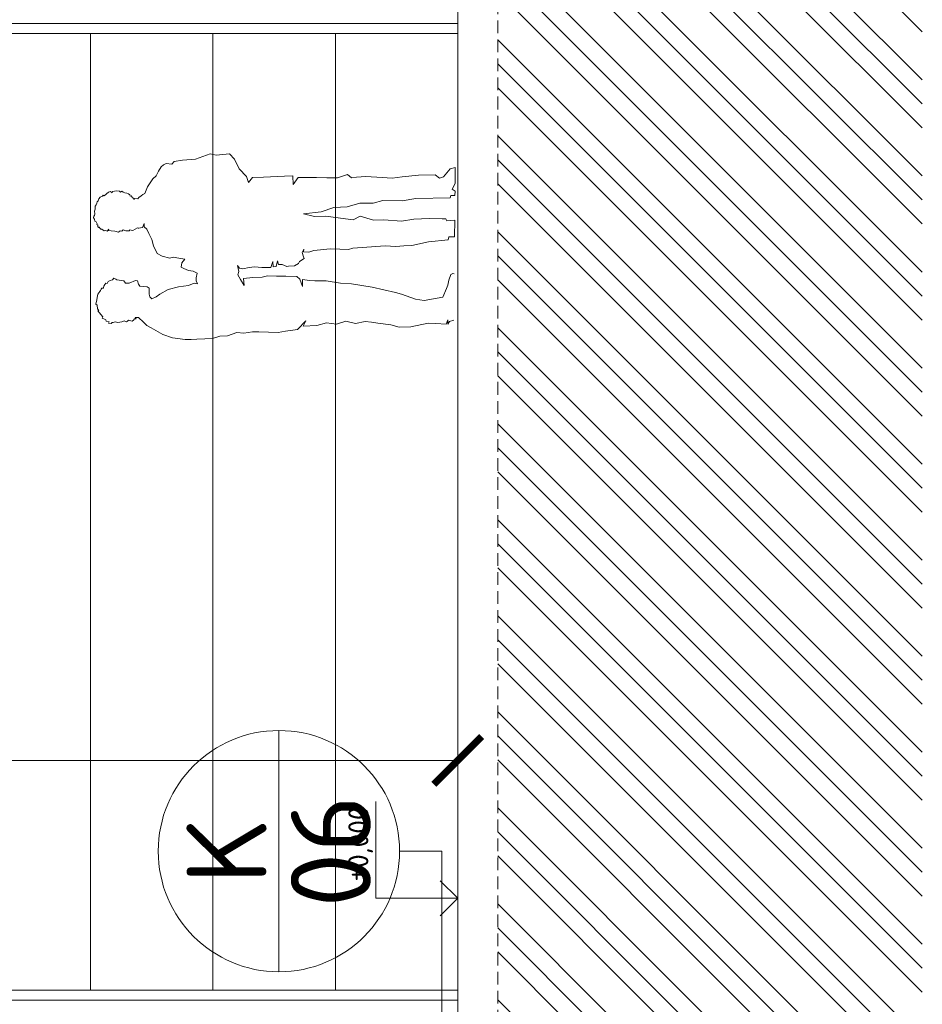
# Model space of a CAD drawing. Header units: millimetres. Extents: x -29085 to 3627694, y -159961 to 2281735.
# Tile 120 of 229: x 130702 to 135219, y 245012 to 249942. Entities that reach past the tile are written whole.
import ezdxf
from ezdxf.enums import TextEntityAlignment as Align

# ---------------------------------------------------------------- set-up
doc = ezdxf.new("R2010")
doc.units = ezdxf.units.MM
doc.linetypes.add('HIDDEN', pattern=[9.525, 6.35, -3.175])
for name, color, linetype, lineweight in [('A99_N_kce-pohl', 1, 'Continuous', 9), ('A99_N_koty-200', 5, 'Continuous', 5), ('A99_N_koty-50-vysk', 160, 'Continuous', 9), ('A99_N_znaceni 200', 5, 'Continuous', 5), ('A99_S_kce-pohl', 7, 'Continuous', 5), ('A99_S_kce-rez-sil', 7, 'Continuous', 15), ('A99_S_sraf', 252, 'Continuous', 9)]:
    doc.layers.add(name, color=color, linetype=linetype, lineweight=lineweight)
doc.styles.add('A99_kota', font='isocpeur.ttf', dxfattribs={"height": 2})
doc.styles.add('A99_popis', font='isocpeur.ttf')
doc.dimstyles.new('A99_kota_200 new', dxfattribs={"dimscale": 200, "dimtxt": 2, "dimasz": 1.2, "dimexe": 0.5, "dimexo": 1.5, "dimgap": 0.3, "dimtad": 1, "dimdec": 0, "dimzin": 3, "dimdsep": 46, "dimtxsty": 'A99_kota', "dimblk": 'ARCHTICK', "dimcen": 2.5, "dimazin": 2, "dimtfac": 0.75, "dimtdec": 0, "dimtmove": 2, "dimatfit": 0, "dimfxl": 4, "dimfxlon": 1, "dimtolj": 1, "dimtzin": 0, "dimlwd": 5, "dimlwe": 5, "dimarcsym": 0})

# ---------------------------------------------------------------- blocks, each defined once
blk = doc.blocks.new('_ArchTick')
at = {"color": 0, "linetype": 'ByBlock', "const_width": 0.15}
blk.add_lwpolyline([(-0.5, -0.5), (0.5, 0.5)], dxfattribs=at)
blk = doc.blocks.new('*D615')
at = {"layer": 'A99_N_koty-200', "color": 0, "linetype": 'Continuous', "lineweight": 5, "transparency": 16777216}
for p, q in [((123124, 245433.3), (123124, 246333.3)), ((132894, 245433.3), (132894, 246333.3)), ((123124, 246233.3), (132894, 246233.3))]:
    blk.add_line(p, q, dxfattribs=at)
at = {"layer": 'Defpoints', "color": 0, "linetype": 'Continuous', "transparency": 16777216}
for p in [(132894, 246233.3), (132894, 244538.3), (123124, 243333.3)]:
    blk.add_point(p, dxfattribs=at)
at = {"layer": 'A99_N_koty-200', "color": 0, "linetype": 'Continuous', "lineweight": 5, "transparency": 16777216, "xscale": 240, "yscale": 240, "zscale": 240, "rotation": 180}
blk.add_blockref('_ArchTick', (123124, 246233.3), dxfattribs=at)
at = {"layer": 'A99_N_koty-200', "color": 0, "linetype": 'Continuous', "lineweight": 5, "transparency": 16777216, "xscale": 240, "yscale": 240, "zscale": 240}
blk.add_blockref('_ArchTick', (132894, 246233.3), dxfattribs=at)
at = {"layer": 'A99_N_koty-200', "color": 0, "linetype": 'Continuous', "transparency": 16777216, "insert": (126286.5, 245955.8), "char_height": 400, "attachment_point": 5, "rotation": 180, "style": 'A99_kota'}
blk.add_mtext('\\A1;9770', dxfattribs=at)
blk = doc.blocks.new('*U37')
at = {"color": 0, "linetype": 'ByBlock', "lineweight": -2}
blk.add_line((-3, 0), (7, 0), dxfattribs=at)
for points in [[(0, 0), (0, 8.2), (0, 8.2), (9.7, 8.2)], [(-1.75, 1.75), (0, 0), (1.75, 1.75)]]:
    blk.add_lwpolyline(points, dxfattribs=at)
at = {"color": 0, "linetype": 'ByBlock', "lineweight": -2, "style": 'A99_kota'}
blk.add_attdef('VYSKA', text='', height=2, dxfattribs=at).set_placement((9.2, 10.95), align=Align.TOP_RIGHT)
blk.add_attdef('POPIS_001', (9.2, 5.7), '', height=2, dxfattribs=at)
blk = doc.blocks.new('*U28')
at = {"color": 0, "linetype": 'ByBlock'}
blk.add_line((-3.02, 0), (3.02, 0), dxfattribs=at)
blk.add_circle((0, 0), 3.02, dxfattribs=at)
at = {"color": 0, "linetype": 'ByBlock', "style": 'A99_popis'}
for tag, p in [('KATEGORIE', (0, 1.31)), ('PRVEK', (0, -1.298))]:
    blk.add_attdef(tag, text='', height=2, dxfattribs=at).set_placement(p, align=Align.MIDDLE_CENTER)
blk = doc.blocks.new('A$C09EE4D6F')
at = {"color": 8, "linetype": 'Continuous', "lineweight": 5}
for p, q in [((316.9, 1455.8), (319.6, 1462.1)), ((319.6, 1462.1), (326.4, 1462.8)), ((326.4, 1462.8), (332.2, 1466.5)), ((332.2, 1466.5), (339, 1465.5)), ((339, 1465.5), (341.5, 1463.1)), ((341.5, 1463.1), (348.8, 1462.5)), ((348.8, 1462.5), (359.3, 1463.5)), ((359.3, 1463.5), (366.9, 1461.8)), ((366.9, 1461.8), (374.7, 1461.7)), ((374.7, 1461.7), (378.9, 1461.6)), ((378.9, 1461.6), (384.8, 1457.2)), ((-73.3, 1414.6), (-69.3, 1424.2)), ((-69.3, 1424.2), (-64.4, 1422.1)), ((-64.4, 1422.1), (-54.2, 1430.7)), ((-54.2, 1430.7), (-48.3, 1435.6)), ((-48.3, 1435.6), (-40.8, 1442)), ((-40.8, 1442), (-38.3, 1439)), ((-38.3, 1439), (-32.2, 1444.1)), ((-32.2, 1444.1), (-18.3, 1445.8)), ((-18.3, 1445.8), (-13.7, 1450.4)), ((-13.7, 1450.4), (3.5, 1447.3)), ((3.5, 1447.3), (13.5, 1445.5)), ((13.5, 1445.5), (26.1, 1443.3)), ((26.1, 1443.3), (36.8, 1436.5)), ((36.8, 1436.5), (41.6, 1433.5)), ((41.6, 1433.5), (46.4, 1430.4)), ((46.4, 1430.4), (51.1, 1427.5)), ((51.1, 1427.5), (51.2, 1421.8)), ((51.2, 1421.8), (54.2, 1421.9)), ((54.2, 1421.9), (59.1, 1419.8)), ((281.2, 1423.3), (283.4, 1426.5)), ((283.1, 1416.8), (281.2, 1423.3)), ((283.4, 1426.5), (285.5, 1429.7)), ((285.5, 1429.7), (287.7, 1432.9)), ((287.1, 1436.8), (289.4, 1439.9)), ((287.7, 1432.9), (287.1, 1436.8)), ((289.4, 1439.9), (295.2, 1444.1)), ((293.8, 1446.1), (298.2, 1449.3)), ((295.2, 1444.1), (293.8, 1446.1)), ((298.2, 1449.3), (303.6, 1449.2)), ((303.6, 1449.2), (306.4, 1453.8)), ((306.4, 1453.8), (309, 1452.3)), ((309, 1452.3), (314.3, 1454.7)), ((314.3, 1454.7), (316.9, 1455.8)), ((384.8, 1457.2), (384.8, 1457.2)), ((384.8, 1457.2), (392, 1455.1)), ((392, 1455.1), (396.8, 1453.7)), ((396.8, 1453.7), (400.3, 1450)), ((400.3, 1450), (409.2, 1447.8)), ((409.2, 1447.8), (416, 1441.6)), ((416, 1441.6), (420.3, 1433.5)), ((420.3, 1433.5), (424.2, 1430.1)), ((424.2, 1430.1), (420.8, 1426.2)), ((420.8, 1426.2), (436.8, 1409.2)), ((-90.7, 1388.3), (-88.3, 1399.2)), ((-86, 1383.5), (-90.7, 1388.3)), ((-88.3, 1399.2), (-83.4, 1395.7)), ((-85.3, 1380.1), (-86, 1383.5)), ((-83.4, 1395.7), (-80.8, 1407.9)), ((-80.8, 1407.9), (-75.5, 1409.5)), ((-75.5, 1409.5), (-73.3, 1414.6)), ((59.1, 1419.8), (65.7, 1416.9)), ((65.7, 1416.9), (70.8, 1411.9)), ((70.8, 1411.9), (70.4, 1407.4)), ((70.4, 1407.4), (78.5, 1403.3)), ((78.5, 1403.3), (82.8, 1395.3)), ((82.8, 1395.3), (85, 1386.5)), ((85, 1386.5), (92.3, 1381)), ((279.4, 1411.1), (283.1, 1416.8)), ((288.7, 1405.1), (279.4, 1411.1)), ((281.1, 1380.4), (281.9, 1395.4)), ((281.9, 1395.4), (282.4, 1405.4)), ((282.4, 1405.4), (288.7, 1405.1)), ((439.6, 1401.1), (434.1, 1394.5)), ((434.1, 1394.5), (439.3, 1393)), ((436.8, 1409.2), (439.6, 1401.1)), ((439.3, 1393), (442.6, 1377.8)), ((-83.5, 1372.2), (-85.3, 1380.1)), ((-85.1, 1361.6), (-83.5, 1372.2)), ((-82.9, 1345.8), (-85.1, 1361.6)), ((-78.7, 1336.4), (-82.9, 1345.8)), ((85.3, 1368.6), (82.4, 1340.6)), ((88.3, 1372.8), (85.3, 1368.6)), ((92.3, 1381), (88.3, 1372.8)), ((277.2, 1365.9), (281.1, 1380.4)), ((282.1, 1359.8), (277.2, 1365.9)), ((281.1, 1352.1), (282.1, 1359.8)), ((287.1, 1346.9), (281.1, 1352.1)), ((283.1, 1336.5), (287.1, 1346.9)), ((434.5, 1343), (433.9, 1335.6)), ((436.9, 1349.9), (434.5, 1343)), ((441.9, 1365.6), (436.8, 1360.4)), ((436.8, 1360.4), (442.1, 1355.2)), ((442.1, 1355.2), (436.9, 1349.9)), ((442.6, 1377.8), (441.9, 1365.6)), ((-82.3, 1326.8), (-78.7, 1336.4)), ((-79.1, 1323), (-82.3, 1326.8)), ((-75.9, 1319.3), (-79.1, 1323)), ((-79, 1304.1), (-76.9, 1314.4)), ((-74.3, 1299.3), (-79, 1304.1)), ((-76.9, 1314.4), (-75.9, 1319.3)), ((82.4, 1340.6), (73.2, 1333.4)), ((73.2, 1333.4), (73.5, 1318.8)), ((73.5, 1318.8), (84.8, 1293.4)), ((283.3, 1322.2), (283.1, 1336.5)), ((286.7, 1321.6), (283.3, 1322.2)), ((284.5, 1308), (285.6, 1314.8)), ((289.8, 1299.2), (284.5, 1308)), ((285.6, 1314.8), (286.7, 1321.6)), ((413.5, 1307.6), (409, 1306.7)), ((409, 1306.7), (412.9, 1304.2)), ((412.9, 1304.2), (412.6, 1290.9)), ((417, 1313.6), (413.5, 1307.6)), ((421.1, 1314.6), (417, 1313.6)), ((423.3, 1318.1), (421.1, 1314.6)), ((426.8, 1322.8), (422.7, 1322.2)), ((422.7, 1322.2), (423.3, 1318.1)), ((431.1, 1328.8), (426.8, 1322.8)), ((433.9, 1335.6), (431.1, 1328.8)), ((-94.9, 1245.1), (-77.2, 1264.4)), ((-77.2, 1264.4), (-69.1, 1273.4)), ((-69.2, 1294.8), (-74.3, 1299.3)), ((-74.3, 1299.3), (-74.3, 1299.3)), ((-69.8, 1288.1), (-69.2, 1294.8)), ((-64.1, 1291.8), (-69.8, 1288.1)), ((-69.1, 1273.4), (-64, 1278.9)), ((-64, 1278.9), (-64.1, 1291.8)), ((62.4, 1275.5), (60.9, 1260.5)), ((69.5, 1281.3), (62.4, 1275.5)), ((82.9, 1285.6), (69.5, 1281.3)), ((84.8, 1293.4), (82.9, 1285.6)), ((295.2, 1290.4), (289.8, 1299.2)), ((290.5, 1253), (299.8, 1263.9)), ((294, 1287.8), (295.2, 1290.4)), ((294.5, 1285.1), (294, 1287.8)), ((296, 1277.6), (294.5, 1285.1)), ((297.5, 1270.2), (296, 1277.6)), ((314, 1264.1), (297.5, 1270.2)), ((299.8, 1263.9), (314, 1264.1)), ((412.6, 1290.9), (417.2, 1287.1)), ((417.2, 1287.1), (424.1, 1278.1)), ((424.1, 1278.1), (429.5, 1271.2)), ((429.5, 1271.2), (433.6, 1263.6)), ((-114.3, 1208.4), (-104.6, 1226.7)), ((-104.6, 1226.7), (-94.9, 1245.1)), ((19.9, 1235.1), (12, 1226.9)), ((12, 1226.9), (20.8, 1210.3)), ((30.6, 1238.4), (19.9, 1235.1)), ((43, 1238.7), (30.6, 1238.4)), ((55.1, 1238.2), (43, 1238.7)), ((59.3, 1246.5), (55.1, 1238.2)), ((60.9, 1260.5), (59.3, 1246.5)), ((224.5, 1224.2), (250, 1231.8)), ((250, 1231.8), (273.6, 1244.2)), ((273.6, 1244.2), (290.5, 1253)), ((433.6, 1263.6), (460.9, 1253)), ((460.9, 1253), (493.6, 1232.9)), ((493.6, 1232.9), (505.3, 1220)), ((-129.5, 1179.4), (-114.3, 1208.4)), ((20.8, 1210.3), (31.7, 1195.7)), ((31.7, 1195.7), (50.2, 1162.7)), ((176, 1157.9), (183.8, 1189.5)), ((183.8, 1189.5), (194.5, 1209.5)), ((194.5, 1209.5), (224.5, 1224.2)), ((505.3, 1220), (524.2, 1211)), ((524.2, 1211), (542.1, 1200.1)), ((542.1, 1200.1), (550.9, 1190.2)), ((550.9, 1190.2), (555.6, 1180.5)), ((-142.3, 1140.4), (-129.5, 1179.4)), ((50.2, 1162.7), (62.6, 1121.1)), ((180.7, 1144.6), (176, 1157.9)), ((555.6, 1180.5), (554.1, 1158)), ((554.1, 1158), (564.5, 1147.8)), ((564.5, 1147.8), (571.2, 1114.8)), ((-148.9, 1090.2), (-142.3, 1140.4)), ((62.6, 1121.1), (65.6, 1101.2)), ((136.7, 1100.4), (141.6, 1111.9)), ((141.6, 1111.9), (159.4, 1109.8)), ((159.4, 1109.8), (173.2, 1098.4)), ((173.2, 1098.4), (176.9, 1121.5)), ((176.9, 1121.5), (180.7, 1144.6)), ((571.2, 1114.8), (575.9, 1062.9)), ((-147.3, 1066.4), (-148.9, 1090.2)), ((-145.7, 1042.7), (-147.3, 1066.4)), ((65.6, 1101.2), (68.6, 1081.2)), ((68.6, 1081.2), (78.5, 1057.8)), ((126.9, 1063.8), (129.2, 1082.8)), ((129.2, 1082.8), (136.7, 1100.4)), ((-143.7, 1011.8), (-145.7, 1042.7)), ((78.5, 1057.8), (75.8, 1045.3)), ((75.8, 1045.3), (87.3, 1050.9)), ((87.3, 1050.9), (100.2, 1051.3)), ((100.2, 1051.3), (118.7, 1046.6)), ((118.7, 1046.6), (126.9, 1063.8)), ((118.7, 1046.6), (118.7, 1046.6)), ((575.9, 1062.9), (598.1, 1005.1)), ((-141.6, 981), (-143.7, 1011.8)), ((598.1, 1005.1), (593.5, 980.3)), ((-132.4, 951.5), (-141.6, 981)), ((-129.7, 920.7), (-132.4, 951.5)), ((593.5, 980.3), (600.2, 927.4)), ((-123.1, 902.2), (-129.7, 920.7)), ((600.2, 927.4), (578.5, 907)), ((-116.6, 883.7), (-123.1, 902.2)), ((-118.2, 855.5), (-116.6, 883.7)), ((96.4, 872.5), (72.9, 857.7)), ((115, 884.2), (96.4, 872.5)), ((128.3, 880.4), (115, 884.2)), ((152.5, 886.8), (128.3, 880.4)), ((140.1, 864.3), (142.4, 877.7)), ((142.4, 877.7), (152.5, 886.8)), ((540.2, 887.6), (510.3, 856.7)), ((578.5, 907), (540.2, 887.6)), ((-112.1, 820.6), (-118.2, 855.5)), ((72.9, 857.7), (100.4, 861.5)), ((100.4, 861.5), (105.5, 824.3)), ((145, 839.1), (140.1, 864.3)), ((149.1, 818.5), (145, 839.1)), ((510.3, 856.7), (486.3, 848.8)), ((486.3, 848.8), (506.3, 833.3)), ((506.3, 833.3), (509.1, 789.5)), ((-112.3, 717.6), (-112.2, 795)), ((-112.2, 795), (-112.1, 820.6)), ((105.5, 824.3), (107.6, 786.8)), ((146.2, 787.9), (149.1, 818.5)), ((107.6, 786.8), (113.5, 765.4)), ((113.5, 765.4), (113.5, 728.5)), ((146.8, 751.8), (146.2, 787.9)), ((171.3, 744.6), (146.8, 751.8)), ((509.1, 789.5), (514.4, 705.5)), ((-107.3, 688.5), (-112.3, 717.6)), ((113.5, 728.5), (113.5, 691.6)), ((150.5, 742.6), (171.3, 744.6)), ((151.7, 730.7), (150.5, 742.6)), ((174.4, 725.9), (151.7, 730.7)), ((160.6, 721.7), (174.4, 725.9)), ((160.9, 707.3), (160.6, 721.7)), ((-99.1, 640.9), (-107.3, 688.5)), ((113.5, 691.6), (113.5, 647)), ((152.5, 688.4), (160.9, 707.3)), ((153.4, 681.2), (152.5, 688.4)), ((156.4, 657.2), (153.4, 681.2)), ((516.5, 671.4), (482.4, 669.3)), ((514.4, 705.5), (516.5, 671.4)), ((-64.4, 607.4), (-99.1, 640.9)), ((103.1, 635.3), (74, 623.6)), ((113.5, 647), (103.1, 635.3)), ((165.7, 641.7), (156.4, 657.2)), ((173.9, 638.2), (165.7, 641.7)), ((186.7, 620.2), (173.9, 638.2)), ((482.4, 669.3), (510.3, 649.6)), ((510.3, 649.6), (511.2, 576.9)), ((-81.7, 562.9), (-85.7, 617.9)), ((-85.7, 617.9), (-64.4, 607.4)), ((74, 623.6), (101.5, 624.1)), ((101.5, 624.1), (97.8, 596.8)), ((97.8, 596.8), (98, 575.6)), ((192.3, 622), (186.7, 620.2)), ((209.9, 627.5), (192.3, 622)), ((222.9, 622), (209.9, 627.5)), ((212.5, 601), (212.9, 622.2)), ((219.1, 580.9), (212.5, 601)), ((212.9, 622.2), (222.9, 622)), ((365.4, 625.3), (355.2, 581.5)), ((374.8, 554.9), (365.4, 625.3)), ((-70.1, 524.6), (-81.7, 562.9)), ((98, 575.6), (98.4, 529.6)), ((222.4, 554.4), (219.1, 580.9)), ((227.2, 515.8), (222.4, 554.4)), ((355.2, 581.5), (357.1, 536.5)), ((392.8, 504.7), (374.8, 554.9)), ((511.2, 576.9), (511.7, 534.6)), ((-74.4, 484.9), (-70.1, 524.6)), ((98.4, 529.6), (89.9, 472)), ((226.5, 476.8), (227.2, 515.8)), ((357.1, 536.5), (348.1, 457.6)), ((511.7, 534.6), (512.1, 492.3)), ((-61.5, 447.1), (-74.4, 484.9)), ((225.8, 443.1), (226.5, 476.8)), ((397.3, 451.6), (392.8, 504.7)), ((512.1, 492.3), (526.3, 452.5)), ((-71.1, 408.2), (-61.5, 447.1)), ((89.9, 472), (88.1, 427.8)), ((231.4, 425.1), (225.8, 443.1)), ((348.1, 457.6), (344.5, 426)), ((412.1, 400.4), (397.3, 451.6)), ((526.3, 452.5), (513.8, 436.2)), ((513.8, 436.2), (515.9, 415.7)), ((-61.5, 369.5), (-71.1, 408.2)), ((88.1, 427.8), (76.6, 344.6)), ((234.7, 388.4), (231.4, 425.1)), ((344.5, 426), (360.6, 398.5)), ((360.6, 398.5), (345, 345.2)), ((413.1, 347.2), (412.1, 400.4)), ((515.9, 415.7), (519.6, 379.5)), ((-64.3, 344.6), (-61.5, 369.5)), ((243.1, 295.7), (234.7, 388.4)), ((519.6, 379.5), (517.2, 313.5)), ((-73.4, 266.7), (-67.2, 319.7)), ((-67.2, 319.7), (-64.3, 344.6)), ((76.6, 344.6), (56.6, 251.1)), ((345, 345.2), (348.1, 303.3)), ((425.3, 309.1), (413.1, 347.2)), ((241.2, 253.5), (243.1, 295.7)), ((348.1, 303.3), (343, 232.8)), ((425.2, 231.9), (425.3, 309.1)), ((517.2, 313.5), (515.7, 273.2)), ((-82.3, 233.2), (-73.4, 266.7)), ((56.6, 251.1), (51.4, 226.9)), ((244.2, 221.5), (241.2, 253.5)), ((515.7, 273.2), (522, 233.4)), ((-79.5, 186.6), (-82.3, 233.2)), ((51.4, 226.9), (32.2, 170.7)), ((247.2, 189.5), (244.2, 221.5)), ((343, 232.8), (353.2, 183.2)), ((435.3, 177), (425.2, 231.9)), ((522, 233.4), (529.5, 167.5)), ((-63.8, 117.3), (-79.5, 186.6)), ((32.2, 170.7), (26.8, 134.8)), ((262.3, 122.1), (247.2, 189.5)), ((353.2, 183.2), (356.4, 122.1)), ((440.4, 38.6), (435.3, 177)), ((529.5, 167.5), (532.1, 100.7)), ((26.8, 134.8), (42.2, 61)), ((272.4, 43.4), (262.3, 122.1)), ((356.4, 122.1), (356.4, 69.6)), ((-65.3, 44.6), (-64.4, 86.9)), ((-64.4, 86.9), (-63.8, 117.3)), ((532.1, 100.7), (519.3, 83.9)), ((519.3, 83.9), (524.4, 67.2)), ((-48, 38.5), (-65.3, 44.6)), ((42.2, 61), (76.8, 47)), ((76.8, 47), (91.3, 41.2)), ((91.3, 41.2), (111.4, 38.6)), ((285.2, 41), (272.4, 43.4)), ((285.2, 18.4), (285.2, 41)), ((356.4, 55.3), (348.8, 50.5)), ((348.8, 50.5), (351.3, 19.1)), ((356.4, 69.6), (356.4, 55.3)), ((524.4, 67.2), (557.5, 41)), ((557.5, 41), (562.7, 21.1)), ((-55.5, 31.7), (-66.4, 38.5)), ((-66.4, 38.5), (-48, 38.5)), ((-49.4, 15.2), (-55.5, 31.7)), ((111.4, 38.6), (134.2, 30.1)), ((134.2, 30.1), (137.3, 21.9)), ((137.3, 21.9), (136.8, 16.5)), ((351.3, 19.1), (285.2, 18.4)), ((450.6, 36.2), (440.4, 38.6)), ((450.6, 20.1), (450.6, 36.2)), ((468.4, 20.2), (450.6, 20.1)), ((476.1, 31.4), (468.4, 20.2)), ((499, 20.5), (476.1, 31.4)), ((562.7, 21.1), (499, 20.5))]:
    blk.add_line(p, q, dxfattribs=at)

msp = doc.modelspace()

# ---------------------------------------------------------------- hatches: boundary and pattern name
at = {"layer": 'A99_S_sraf', "linetype": 'Continuous', "lineweight": 0}
h = msp.add_hatch(dxfattribs=at)
h.set_pattern_fill('ZEM_PUVODNI', color=256, scale=85)
h.set_pattern_definition([(135, (127233.95, 244883.25), (-240.4163, -240.4163), []), (135, (127233.95, 245003.46), (-240.4163, -240.4163), []), (135, (127233.95, 245123.67), (-240.4163, -240.4163), [])])
h.paths.add_polyline_path([(133706.3, 226798.3), (133351.4, 239257.1), (133244.1, 242832.7), (133839.2, 243003.6), (133779, 243313.3), (133779, 243683.3), (133094, 243683.3), (133094, 327933.3), (135219, 327933.3), (135219, 226795.8)])

# ---------------------------------------------------------------- linework, layer by layer
at = {"layer": 'A99_N_kce-pohl', "color": 1, "linetype": 'Continuous', "lineweight": 5}
for p, q in [((127944, 249923.3), (132894, 249923.3)), ((127994, 249873.3), (132894, 249873.3)), ((131056.5, 249873.3), (131056.5, 245083.3)), ((131669, 249873.3), (131669, 245083.3)), ((132281.5, 249873.3), (132281.5, 245083.3)), ((127994, 245083.3), (132894, 245083.3)), ((127944, 245033.3), (132894, 245033.3))]:
    msp.add_line(p, q, dxfattribs=at)
at = {"layer": 'A99_N_znaceni 200'}
msp.add_lwpolyline([(132814, 243303.3), (132814, 245779.1), (132601.8, 245779.1)], dxfattribs=at)
at = {"layer": 'A99_S_kce-pohl'}
for p, q in [((125234, 249923.3), (132894, 249923.3)), ((127334, 245033.3), (132894, 245033.3))]:
    msp.add_line(p, q, dxfattribs=at)
at = {"layer": 'A99_S_kce-rez-sil', "color": 7, "linetype": 'HIDDEN', "lineweight": 5, "ltscale": 10}
msp.add_line((133094, 243683.3), (133094, 327933.3), dxfattribs=at)
at = {"layer": 'A99_S_kce-rez-sil', "color": 7, "linetype": 'Continuous', "lineweight": 15}
msp.add_line((132894, 243683.3), (132894, 270713.3), dxfattribs=at)

# ---------------------------------------------------------------- block references
at = {"layer": 'A99_N_kce-pohl', "xscale": 1.248429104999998, "yscale": 1.248429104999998, "zscale": 1.248429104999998, "rotation": 88.85519843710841}
msp.add_blockref('A$C09EE4D6F', (132894, 248499), dxfattribs=at)
at = {"layer": 'A99_N_koty-50-vysk', "lineweight": 5, "xscale": 50, "yscale": 50, "zscale": 50, "rotation": 90.00000000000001}
msp.add_blockref('*U37', (132894, 245543.3), dxfattribs=at).add_auto_attribs({'VYSKA': '±0,000'})
at = {"layer": 'A99_N_znaceni 200', "xscale": 200, "yscale": 200, "zscale": 200, "rotation": 90.00000000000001}
msp.add_blockref('*U28', (131999, 245779.1), dxfattribs=at).add_auto_attribs({'KATEGORIE': 'K', 'PRVEK': '06'})

# ---------------------------------------------------------------- dimensions: what is measured, and where the dimension line sits
at = {"layer": 'A99_N_koty-200', "linetype": 'Continuous'}
dim = msp.add_linear_dim(base=(132894, 246233.3), p1=(123124, 243333.3), p2=(132894, 244538.3), angle=180, dimstyle='A99_kota_200 new', override={"dimscale": 0, "dimtix": 1, "dimtofl": 1, "dimtmove": 2, "dimatfit": 0}, dxfattribs=at)
dim.commit()
dim.dimension.update_dxf_attribs({"geometry": '*D615', "text_midpoint": (126286.5, 245955.8), "dimtype": 128})

doc.saveas('drawing.dxf')
